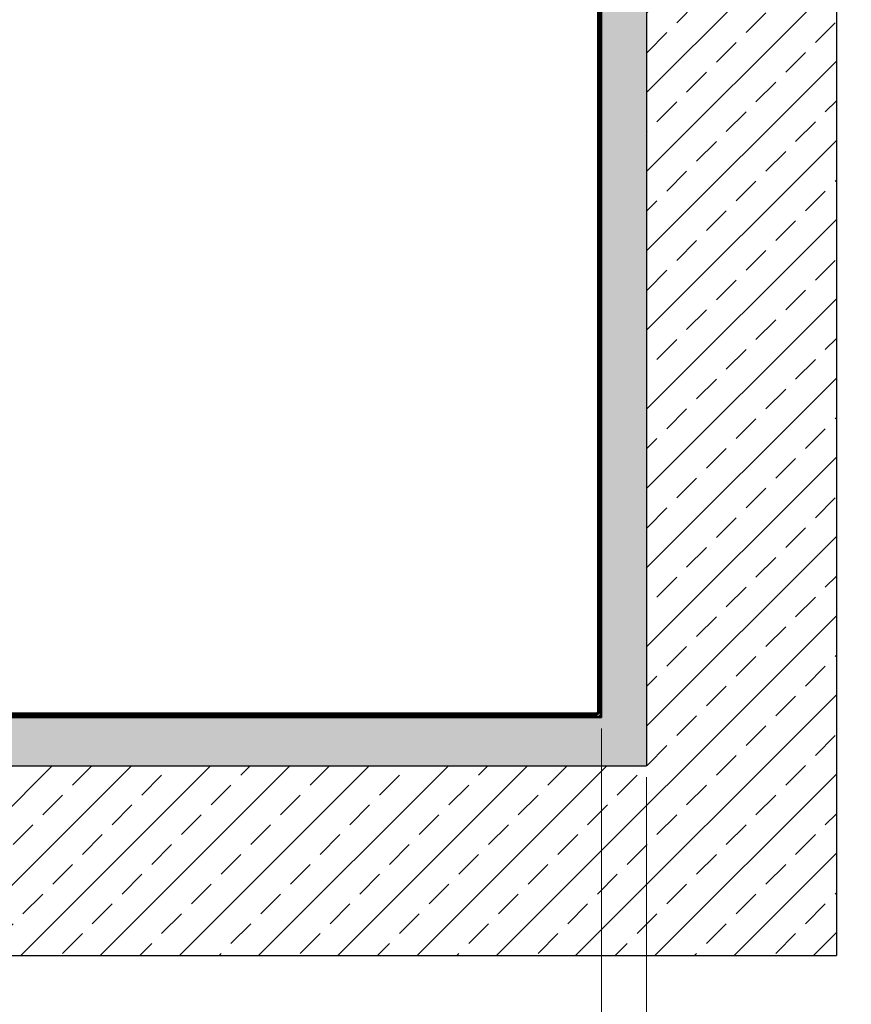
# Paper-space layout 'Sheet3' of a CAD drawing. Header units: millimetres. Extents: x 0 to 844, y -2 to 552.
# Tile 3 of 14: x 257 to 351, y 188 to 300. Entities that reach past the tile are written whole.
import ezdxf

# ---------------------------------------------------------------- set-up
doc = ezdxf.new("R2010")
doc.units = ezdxf.units.MM
doc.styles.add('SLDTEXTSTYLE0', font='GOTHIC.TTF', dxfattribs={"width": 0.913})
doc.dimstyles.new('SLDDIMSTYLE9', dxfattribs={"dimtxt": 3.5, "dimasz": 3.9624, "dimexe": 0, "dimexo": 0.0625, "dimgap": 0.875, "dimtad": 0, "dimtih": 1, "dimtoh": 1, "dimdec": 0, "dimlfac": 10, "dimrnd": 1e-09, "dimzin": 12, "dimdsep": 46, "dimtxsty": 'SLDTEXTSTYLE0', "dimsah": 1, "dimcen": 0.09, "dimadec": 0, "dimazin": 3, "dimtfac": 1, "dimtdec": 3, "dimtmove": 0, "dimatfit": 0, "dimfxl": 1, "dimfrac": 2, "dimtolj": 1, "dimtzin": 12, "dimarcsym": 0})

# ---------------------------------------------------------------- blocks, each defined once
blk = doc.blocks.new('_D_51')
at = {"color": 7, "linetype": 'Continuous', "lineweight": 0}
for p, q in [((322.64, 219.7), (322.64, 165.77)), ((327.74, 214.2), (327.74, 165.77)), ((347.69, 179.54), (346.62, 179.54)), ((346.62, 179.54), (346.62, 173.99)), ((354.15, 179.54), (355.22, 179.54)), ((355.22, 179.54), (355.22, 173.99)), ((346.62, 173.99), (347.69, 173.99)), ((355.22, 173.99), (354.15, 173.99)), ((322.64, 168.95), (309.94, 168.95)), ((327.74, 168.95), (344.93, 168.95))]:
    blk.add_line(p, q, dxfattribs=at)
at = {"color": 7, "linetype": 'Continuous', "lineweight": 18}
for points in [[(322.64, 168.95), (318.68, 169.61), (318.68, 168.29)], [(327.74, 168.95), (331.7, 168.29), (331.7, 169.61)]]:
    blk.add_solid(points, dxfattribs=at)
at = {"color": 7, "linetype": 'Continuous', "lineweight": 18, "char_height": 3.5, "attachment_point": 1, "style": 'SLDTEXTSTYLE0'}
for s, insert in [('2.0', (347.69, 178.46)), ('51', (345.56, 173.22)), (' MINIMUM', (356.29, 173.28)), (' [4.0]', (345.56, 167.67)), ('102 RECOMMENDED', (345.56, 162.11))]:
    blk.add_mtext(s, dxfattribs=dict(at, insert=insert))

psp = doc.layouts.new('Sheet3')

# ---------------------------------------------------------------- hatches: boundary and pattern name
at = {"linetype": 'Continuous'}
h = psp.add_hatch(dxfattribs=at)
h.set_pattern_fill('ANSI33', style=0)
h.paths.add_polyline_path([(349.24, 193.969), (349.24, 377.379), (69.96, 377.379), (69.96, 193.969)], flags=0)
h.paths.add_polyline_path([(91.46, 355.879), (327.74, 355.879), (327.74, 215.469), (91.46, 215.469)], flags=0)
h = psp.add_hatch(dxfattribs=at)
h.set_pattern_fill('HEX', scale=0.1, style=0)
h.paths.add_polyline_path([(327.74, 215.469), (327.74, 355.879), (91.46, 355.879), (91.46, 215.469)], flags=0)
h.paths.add_polyline_path([(96.56, 350.379), (322.64, 350.379), (322.64, 220.969), (96.56, 220.969)], flags=0)

# ---------------------------------------------------------------- linework, layer by layer
at = {"color": 7, "linetype": 'Continuous', "lineweight": 25}
for p, q in [((349.24, 377.379), (349.24, 193.969)), ((327.74, 355.879), (327.74, 215.469)), ((322.165, 349.804), (322.165, 221.544)), ((322.19, 349.799), (322.19, 221.549)), ((322.242, 349.566), (322.242, 221.782)), ((322.34, 349.664), (322.34, 221.684)), ((322.39, 349.714), (322.39, 221.634)), ((322.49, 349.814), (322.49, 221.534)), ((322.64, 350.379), (322.64, 220.969)), ((322.64, 349.964), (322.64, 221.384)), ((322.315, 222.669), (322.265, 222.619)), ((322.265, 222.619), (322.265, 221.734)), ((322.34, 222.619), (322.265, 222.619)), ((322.315, 222.669), (322.34, 222.669)), ((322.07, 221.119), (97.129, 221.119)), ((322.065, 221.444), (97.135, 221.444)), ((322.04, 221.419), (97.16, 221.419)), ((321.97, 221.219), (97.229, 221.219)), ((321.92, 221.269), (97.279, 221.269)), ((321.822, 221.367), (97.377, 221.367)), ((320.94, 221.294), (320.99, 221.344)), ((320.94, 221.269), (320.94, 221.294)), ((320.99, 221.344), (320.99, 221.269)), ((320.99, 221.344), (321.875, 221.344)), ((321.765, 221.419), (321.817, 221.367)), ((321.822, 221.367), (321.77, 221.419)), ((321.845, 221.344), (321.822, 221.367)), ((321.97, 221.219), (321.92, 221.269)), ((321.95, 221.269), (321.939, 221.25)), ((322.07, 221.119), (321.97, 221.219)), ((321.988, 221.201), (322.011, 221.223)), ((322.011, 221.223), (322.012, 221.224)), ((322.011, 221.223), (322.103, 221.131)), ((322.012, 221.224), (322.013, 221.223)), ((322.104, 221.132), (322.013, 221.223)), ((322.04, 221.419), (322.04, 221.444)), ((322.077, 221.401), (322.04, 221.438)), ((322.059, 221.444), (322.092, 221.41)), ((322.065, 221.444), (322.165, 221.544)), ((322.07, 221.449), (322.09, 221.449)), ((322.22, 220.969), (322.07, 221.119)), ((322.104, 221.132), (322.103, 221.131)), ((322.128, 221.109), (322.104, 221.132)), ((322.15, 221.458), (322.225, 221.383)), ((322.187, 221.527), (322.198, 221.516)), ((322.242, 221.791), (322.19, 221.843)), ((322.19, 221.834), (322.242, 221.782)), ((322.208, 221.531), (322.19, 221.549)), ((322.242, 221.782), (322.265, 221.759)), ((322.34, 221.684), (322.39, 221.634)), ((322.353, 221.671), (322.34, 221.658)), ((322.384, 221.596), (322.385, 221.598)), ((322.384, 221.596), (322.385, 221.595)), ((322.385, 221.598), (322.405, 221.618)), ((322.478, 221.506), (322.385, 221.598)), ((322.476, 221.504), (322.385, 221.595)), ((322.39, 221.634), (322.49, 221.534)), ((322.478, 221.506), (322.476, 221.504)), ((322.5, 221.481), (322.476, 221.504)), ((322.478, 221.506), (322.48, 221.508)), ((322.522, 221.466), (322.48, 221.508)), ((322.49, 221.534), (322.64, 221.384)), ((322.522, 221.466), (322.52, 221.464)), ((322.597, 221.386), (322.614, 221.403)), ((322.614, 221.403), (322.614, 221.403)), ((322.643, 221.336), (322.643, 221.336)), ((322.643, 221.336), (322.644, 221.336)), ((96.56, 220.969), (322.64, 220.969)), ((322.22, 220.969), (96.979, 220.969)), ((322.205, 220.995), (322.222, 221.012)), ((322.205, 220.995), (322.205, 220.995)), ((322.272, 220.965), (322.272, 220.965)), ((322.272, 220.965), (322.273, 220.965)), ((322.272, 220.965), (322.272, 220.965)), ((91.46, 215.469), (327.74, 215.469)), ((69.96, 193.969), (349.24, 193.969))]:
    psp.add_line(p, q, dxfattribs=at)
at = {"color": 8, "linetype": 'Continuous', "lineweight": 25}
for p, q in [((321.976, 221.357), (321.914, 221.419)), ((322.103, 221.131), (322.081, 221.109)), ((322.09, 221.449), (322.09, 221.469)), ((322.19, 221.549), (322.165, 221.549)), ((322.19, 221.695), (322.251, 221.633)), ((322.48, 221.508), (322.498, 221.526))]:
    psp.add_line(p, q, dxfattribs=at)
at = {"color": 7, "linetype": 'Continuous', "lineweight": 25}
for centre, radius, start, end in [((321.875, 221.734), 0.39, 270, 315), ((321.95, 221.659), 0.39, 270.11399, 272.8042), ((321.95, 221.659), 0.39, 272.8042, 357.1958), ((322.09, 221.549), 0.1, 270, 0), ((321.875, 221.734), 0.39, 315, 0), ((321.95, 221.659), 0.39, 357.1958, 359.88601)]:
    psp.add_arc(centre, radius, start, end, dxfattribs=at)
for points, knots in [([(322.012, 221.224), (322.008, 221.229), (321.998, 221.239), (321.984, 221.253), (321.975, 221.263), (321.97, 221.268), (321.969, 221.269), (321.969, 221.269)], [0, 0, 0, 0, 0.2035091, 0.4968765, 0.7018755, 0.8672087, 1, 1, 1, 1]), ([(322.385, 221.595), (322.378, 221.563), (322.366, 221.507), (322.33, 221.434), (322.288, 221.374), (322.236, 221.322), (322.176, 221.28), (322.103, 221.242), (322.046, 221.23), (322.013, 221.223)], [0, 0, 0, 0, 0.1744551, 0.3040445, 0.433629, 0.5630123, 0.69239, 0.8217736, 1, 1, 1, 1]), ([(322.103, 221.131), (322.118, 221.116), (322.146, 221.087), (322.185, 221.049), (322.21, 221.023), (322.218, 221.016), (322.22, 221.014)], [0, 0, 0, 0, 0.316472, 0.6190902, 0.8881231, 1, 1, 1, 1]), ([(322.11, 221.079), (322.121, 221.07), (322.144, 221.049), (322.173, 221.023), (322.194, 221.005), (322.204, 220.996), (322.205, 220.995), (322.205, 220.995)], [0, 0, 0, 0, 0.2441571, 0.5377465, 0.7439772, 0.885915, 1, 1, 1, 1]), ([(322.128, 221.109), (322.151, 221.109), (322.21, 221.109), (322.301, 221.113), (322.371, 221.151), (322.427, 221.198), (322.473, 221.256), (322.505, 221.36), (322.501, 221.436), (322.5, 221.481)], [0, 0, 0, 0, 0.11257255, 0.28547774, 0.43295984, 0.48619704, 0.63598387, 0.78601764, 1, 1, 1, 1]), ([(322.128, 221.109), (322.151, 221.086), (322.189, 221.048), (322.233, 221.004), (322.26, 220.978), (322.271, 220.966), (322.272, 220.965), (322.272, 220.965)], [0, 0, 0, 0, 0.3519542, 0.5734215, 0.7453644, 0.9182949, 1, 1, 1, 1]), ([(322.266, 220.964), (322.314, 220.974), (322.409, 220.993), (322.527, 221.082), (322.615, 221.2), (322.635, 221.295), (322.644, 221.343)], [0, 0, 0, 0, 0.2489393, 0.4995, 0.7502978, 1, 1, 1, 1]), ([(322.643, 221.336), (322.643, 221.334), (322.637, 221.283), (322.606, 221.188), (322.536, 221.097), (322.451, 221.025), (322.37, 220.982), (322.298, 220.969), (322.272, 220.965)], [0, 0, 0, 0, 0.0133994, 0.270425, 0.5224122, 0.6112026, 0.8633753, 1, 1, 1, 1]), ([(322.339, 221.64), (322.34, 221.639), (322.34, 221.639), (322.346, 221.633), (322.357, 221.623), (322.37, 221.61), (322.38, 221.6), (322.384, 221.596)], [0, 0, 0, 0, 0.15905059, 0.31742265, 0.53378708, 0.805746, 1, 1, 1, 1]), ([(322.52, 221.464), (322.518, 221.465), (322.516, 221.468), (322.512, 221.472), (322.506, 221.477), (322.501, 221.482), (322.496, 221.488), (322.491, 221.493), (322.485, 221.499), (322.48, 221.503), (322.478, 221.506)], [0, 0, 0, 0, 0.09587533, 0.19175027, 0.28762496, 0.47941093, 0.57528513, 0.67115925, 0.83546227, 1, 1, 1, 1]), ([(322.5, 221.481), (322.511, 221.469), (322.544, 221.436), (322.587, 221.392), (322.623, 221.357), (322.64, 221.339), (322.642, 221.337), (322.643, 221.336)], [0, 0, 0, 0, 0.1756604, 0.5023725, 0.6804911, 0.8597587, 1, 1, 1, 1]), ([(322.596, 221.387), (322.596, 221.388), (322.595, 221.388), (322.584, 221.399), (322.559, 221.424), (322.534, 221.45), (322.52, 221.464)], [0, 0, 0, 0, 0.0759096, 0.2281263, 0.5840967, 1, 1, 1, 1]), ([(322.614, 221.403), (322.613, 221.404), (322.612, 221.405), (322.601, 221.417), (322.585, 221.436), (322.57, 221.452), (322.564, 221.459)], [0, 0, 0, 0, 0.1833127, 0.4111025, 0.7517964, 1, 1, 1, 1]), ([(322.644, 221.335), (322.636, 221.344), (322.62, 221.361), (322.604, 221.378), (322.596, 221.387)], [0, 0, 0, 0, 0.5, 1, 1, 1, 1]), ([(322.22, 221.014), (322.228, 221.006), (322.244, 220.991), (322.261, 220.976), (322.269, 220.969)], [0, 0, 0, 0, 0.5093325, 1, 1, 1, 1]), ([(322.235, 221), (322.241, 220.994), (322.254, 220.982), (322.264, 220.973), (322.269, 220.968)], [0, 0, 0, 0, 0.4918752, 1, 1, 1, 1])]:
    psp.add_open_spline(points, degree=3, knots=knots, dxfattribs=at)

# ---------------------------------------------------------------- dimensions: what is measured, and where the dimension line sits
at = {"color": 7, "linetype": 'Continuous', "lineweight": 18}
dim = psp.add_linear_dim(base=(327.74, 168.947), p1=(322.64, 220.969), p2=(327.74, 215.469), text='<> MINIMUM\\P [4.0]\\P102 RECOMMENDED', dimstyle='SLDDIMSTYLE9', dxfattribs=at)
dim.commit()
dim.dimension.update_dxf_attribs({"geometry": '_D_51', "text_midpoint": (368.661, 168.947), "dimtype": 160})

doc.saveas('drawing.dxf')
